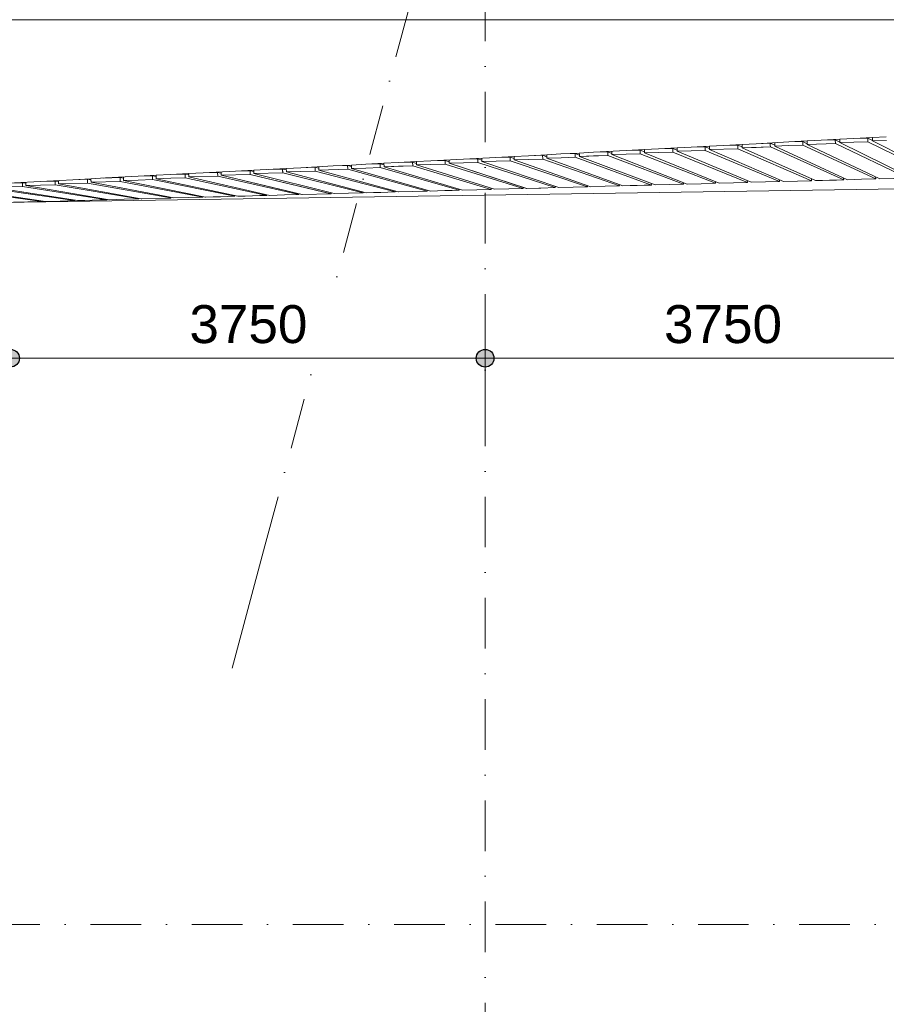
# Model space of a CAD drawing. Header units: millimetres. Extents: x -2530 to 151695, y -8763 to 71774.
# Tile 63 of 126: x 58614 to 65461, y 9155 to 16937. Entities that reach past the tile are written whole.
import ezdxf

# ---------------------------------------------------------------- set-up
doc = ezdxf.new("R2010")
doc.units = ezdxf.units.MM
doc.linetypes.add('RR_Level', pattern=[800, 400, -200, 0, -200])
for name, color, linetype, lineweight in [('A-____-____-DIMS', 211, 'Continuous', 9), ('A-____-____-DIMS-200', 211, 'Continuous', 9), ('A-FLOR-____-OTLN', 192, 'Continuous', 18), ('A-WALL-____-OTLN', 113, 'Continuous', 18), ('S-GRID-____-OTLN', 1, 'Continuous', 9)]:
    doc.layers.add(name, color=color, linetype=linetype, lineweight=lineweight)
doc.styles.add('Arial_2', font='arial.ttf', dxfattribs={"height": 300})
doc.dimstyles.new('1_5mm_interne_maten_en_details', dxfattribs={"dimscale": 304.8, "dimtxt": 1.004192, "dimasz": 1.83727, "dimexe": 0.984252, "dimexo": 0.0625, "dimgap": 0.098425, "dimtad": 1, "dimdec": 0, "dimlfac": 304.8, "dimzin": 0, "dimdsep": 46, "dimtxsty": 'Arial_2', "dimblk1": 'DOTSMALL', "dimblk2": 'DOTSMALL', "dimsah": 1, "dimcen": 0.09, "dimdle": 1.181102, "dimazin": 0, "dimtfac": 1, "dimtdec": 4, "dimtix": 1, "dimtmove": 0, "dimatfit": 3, "dimfxl": 0.003229, "dimfxlon": 1, "dimtvp": 1, "dimtfill": 1, "dimtolj": 1, "dimtzin": 0, "dimlwd": 13, "dimlwe": 13, "dimarcsym": 2})

# ---------------------------------------------------------------- blocks, each defined once
blk = doc.blocks.new('027_Gilde - ATC_FacadeModel_rvt-1-plot_V2 Copy 1')
at = {"layer": 'A-FLOR-____-OTLN', "color": 90}
for p, q in [((53703.8, 16936.5), (77244.1, 16936.2)), ((64322, 15950.8), (64433.1, 15956.6)), ((64433.1, 15956.6), (64690.1, 15970.2)), ((64690.1, 15970.2), (64836.5, 15977.9)), ((64836.5, 15977.9), (64947.2, 15983.7)), ((64947.2, 15983.7), (65093.7, 15991.5)), ((65093.7, 15991.5), (65204.2, 15997.3)), ((65204.2, 15997.3), (65351, 16005)), ((65351, 16005), (65461.3, 16010.9)), ((62778.6, 15869.4), (62890.7, 15875.3)), ((62890.8, 15875.3), (63035.8, 15883)), ((63035.8, 15883), (63147.8, 15888.9)), ((63147.8, 15888.9), (63404.9, 15902.4)), ((63404.9, 15902.4), (63550.3, 15910.1)), ((63550.3, 15910.1), (63661.9, 15916)), ((63661.9, 15916), (63807.6, 15923.7)), ((63807.6, 15923.7), (63918.9, 15929.5)), ((63918.9, 15929.5), (64064.8, 15937.2)), ((64064.8, 15937.2), (64176, 15943.1)), ((64176, 15943.1), (64322, 15950.8)), ((61348.4, 15794), (61492.3, 15801.6)), ((61492.3, 15801.6), (61605.4, 15807.5)), ((61605.5, 15807.5), (61749.6, 15815.1)), ((61749.6, 15815.1), (61862.5, 15821.1)), ((61862.5, 15821.1), (62119.6, 15834.7)), ((62119.6, 15834.7), (62376.6, 15848.2)), ((62376.6, 15848.2), (62521.3, 15855.8)), ((62521.3, 15855.8), (62633.7, 15861.8)), ((62633.7, 15861.8), (62778.6, 15869.4)), ((59806.1, 15712.7), (59948.8, 15720.2)), ((59948.8, 15720.2), (60063.1, 15726.2)), ((60063.1, 15726.2), (60320.2, 15739.8)), ((60320.2, 15739.8), (60463.3, 15747.3)), ((60463.3, 15747.3), (60720.6, 15760.9)), ((60720.6, 15760.9), (60834.2, 15766.9)), ((60834.3, 15766.9), (61091.4, 15780.4)), ((61091.4, 15780.4), (61235.1, 15788)), ((61235.1, 15788), (61348.4, 15794)), ((58520.8, 15644.9), (59034.9, 15672)), ((59034.9, 15672), (59177, 15679.5)), ((59177, 15679.5), (59291.9, 15685.6)), ((59291.9, 15685.6), (59549, 15699.1)), ((59549, 15699.1), (59691.5, 15706.6)), ((59691.5, 15706.6), (59806.1, 15712.7)), ((58474.5, 15491.3), (65570.7, 15601.1))]:
    blk.add_line(p, q, dxfattribs=at)
at = {"layer": 'A-WALL-____-OTLN', "color": 90}
for p, q in [((77245.4, 16936.2), (53703.8, 16936.5)), ((64544.2, 15959.8), (64433, 15956.6)), ((64433.1, 15956.6), (64544.2, 15959.8)), ((64544.2, 15959.8), (64579.8, 15943.8)), ((64544.6, 15945.2), (64544.2, 15959.8)), ((64544.2, 15959.8), (64579.8, 15943.8)), ((64544.2, 15959.8), (64544.6, 15945.2)), ((64580, 15938), (64579.3, 15964.4)), ((64579.6, 15952.5), (64579.3, 15964.4)), ((64579.6, 15952.5), (64580, 15938)), ((64690.1, 15970.2), (64801.1, 15973.3)), ((64801.1, 15973.3), (64690.1, 15970.2)), ((64801.1, 15973.3), (64837.1, 15956.7)), ((64801.5, 15958.8), (64801.1, 15973.3)), ((64801.1, 15973.3), (64837.1, 15956.7)), ((64801.1, 15973.3), (64801.9, 15944.3)), ((64801.5, 15958.8), (64801.9, 15944.3)), ((64837.2, 15951.5), (64836.5, 15977.9)), ((64837.2, 15951.5), (64836.5, 15977.9)), ((64837.2, 15951.5), (65058.7, 15957.8)), ((65058.7, 15957.8), (64837.2, 15951.5)), ((65057.9, 15986.9), (64947.1, 15983.7)), ((65057.9, 15986.9), (64947.1, 15983.7)), ((65057.9, 15986.9), (65094.3, 15969.6)), ((65058.7, 15957.8), (65057.9, 15986.9)), ((65057.9, 15986.9), (65094.3, 15969.6)), ((65057.9, 15986.9), (65058.7, 15957.8)), ((65058.7, 15957.8), (65631.1, 15685)), ((65058.7, 15957.8), (65631.1, 15685)), ((65093.7, 15991.5), (65094.1, 15979.6)), ((65094.1, 15979.6), (65093.7, 15991.5)), ((65094.5, 15965.1), (65094.1, 15979.6)), ((65094.1, 15979.6), (65094.5, 15965.1)), ((65094.5, 15965.1), (65315.6, 15971.4)), ((65315.6, 15971.4), (65094.5, 15965.1)), ((65094.5, 15965.1), (65662.4, 15685.9)), ((65094.5, 15965.1), (65662.4, 15685.9)), ((65204.2, 15997.3), (65314.8, 16000.5)), ((65314.8, 16000.5), (65204.2, 15997.3)), ((65314.8, 16000.5), (65351.6, 15982.4)), ((65315.2, 15986), (65314.8, 16000.5)), ((65314.8, 16000.5), (65351.6, 15982.4)), ((65314.8, 16000.5), (65315.2, 15986)), ((65315.2, 15986), (65315.6, 15971.4)), ((65315.2, 15986), (65315.6, 15971.4)), ((65315.6, 15971.4), (65884.3, 15691.9)), ((65315.6, 15971.4), (65884.3, 15691.9)), ((65351.7, 15978.7), (65351, 16005)), ((65351.3, 15993.2), (65351, 16005)), ((65351.3, 15993.2), (65351.7, 15978.7)), ((65351.7, 15978.7), (65462.1, 15981.9)), ((65462.1, 15981.9), (65351.7, 15978.7)), ((65351.7, 15978.7), (65916, 15692.9)), ((65916, 15692.9), (65351.7, 15978.7)), ((62890.8, 15875.3), (63003, 15878.4)), ((63003, 15878.4), (62890.8, 15875.3)), ((63003, 15878.4), (63036.3, 15866.3)), ((63003.8, 15849.1), (63003, 15878.4)), ((63003, 15878.4), (63036.3, 15866.3)), ((63003, 15878.4), (63003.8, 15849.1)), ((63035.8, 15883), (63036.1, 15871.1)), ((63036.1, 15871.1), (63035.8, 15883)), ((63259.9, 15892), (63147.7, 15888.9)), ((63147.8, 15888.9), (63259.9, 15892)), ((63259.9, 15892), (63293.5, 15879.3)), ((63260.3, 15877.3), (63259.9, 15892)), ((63259.9, 15892), (63293.5, 15879.3)), ((63259.9, 15892), (63260.3, 15877.3)), ((63260.3, 15877.3), (63260.6, 15862.7)), ((63260.3, 15877.3), (63260.6, 15862.7)), ((63293.1, 15896.5), (63293.4, 15884.7)), ((63293.4, 15884.7), (63293.1, 15896.5)), ((63293.8, 15870), (63293.4, 15884.7)), ((63293.4, 15884.7), (63293.8, 15870)), ((63293.8, 15870), (63517.5, 15876.3)), ((63404.9, 15902.4), (63516.7, 15905.6)), ((63516.7, 15905.6), (63404.9, 15902.4)), ((63405.6, 15873.1), (63517.5, 15876.3)), ((63516.7, 15905.6), (63550.8, 15892.2)), ((63517.1, 15890.9), (63516.7, 15905.6)), ((63516.7, 15905.6), (63550.8, 15892.2)), ((63516.7, 15905.6), (63517.1, 15890.9)), ((63517.1, 15890.9), (63517.5, 15876.3)), ((63517.1, 15890.9), (63517.5, 15876.3)), ((63517.5, 15876.3), (64111.9, 15643.5)), ((63517.5, 15876.3), (64111.9, 15643.5)), ((63551, 15883.6), (63550.3, 15910.1)), ((63551, 15883.6), (63550.3, 15910.1)), ((63551, 15883.6), (63662.7, 15886.7)), ((63662.7, 15886.7), (63551, 15883.6)), ((63551, 15883.6), (64141.1, 15644.4)), ((64141.1, 15644.4), (63551, 15883.6)), ((63661.9, 15916), (63773.6, 15919.1)), ((63773.6, 15919.1), (63661.9, 15916)), ((63774.4, 15889.9), (63662.7, 15886.7)), ((63662.7, 15886.7), (63774.4, 15889.9)), ((63773.6, 15919.1), (63808.1, 15905.1)), ((63774.4, 15889.9), (63773.6, 15919.1)), ((63773.6, 15919.1), (63808.1, 15905.1)), ((63773.6, 15919.1), (63774.4, 15889.9)), ((63774.4, 15889.9), (64365.1, 15650.4)), ((63774.4, 15889.9), (64365.1, 15650.4)), ((63808.3, 15897.2), (63807.6, 15923.7)), ((63808.3, 15897.2), (63807.6, 15923.7)), ((63808.3, 15897.2), (64031.2, 15903.5)), ((64031.2, 15903.5), (63808.3, 15897.2)), ((63808.3, 15897.2), (64394.7, 15651.3)), ((63808.3, 15897.2), (64394.7, 15651.3)), ((64030.5, 15932.7), (63918.9, 15929.5)), ((64030.5, 15932.7), (63918.9, 15929.5)), ((64030.5, 15932.7), (64065.3, 15918.1)), ((64030.9, 15918.1), (64030.5, 15932.7)), ((64030.5, 15932.7), (64065.3, 15918.1)), ((64030.5, 15932.7), (64031.2, 15903.5)), ((64030.9, 15918.1), (64031.2, 15903.5)), ((64031.2, 15903.5), (64618.3, 15657.3)), ((64031.2, 15903.5), (64618.3, 15657.3)), ((64065.5, 15910.8), (64064.8, 15937.2)), ((64065.1, 15925.4), (64064.8, 15937.2)), ((64065.1, 15925.4), (64065.5, 15910.8)), ((64065.5, 15910.8), (64288.1, 15917.1)), ((64288.1, 15917.1), (64065.5, 15910.8)), ((64065.5, 15910.8), (64648.2, 15658.2)), ((64065.5, 15910.8), (64648.2, 15658.2)), ((64287.3, 15946.2), (64175.9, 15943.1)), ((64287.3, 15946.2), (64175.9, 15943.1)), ((64287.3, 15946.2), (64322.6, 15931)), ((64288.1, 15917.1), (64287.3, 15946.2)), ((64287.3, 15946.2), (64322.6, 15931)), ((64287.3, 15946.2), (64288.1, 15917.1)), ((64288.1, 15917.1), (64871.5, 15664.2)), ((64288.1, 15917.1), (64871.5, 15664.2)), ((64322, 15950.8), (64322.4, 15938.9)), ((64322.4, 15938.9), (64322, 15950.8)), ((64322.7, 15924.4), (64322.4, 15938.9)), ((64322.4, 15938.9), (64322.7, 15924.4)), ((64322.7, 15924.4), (64545, 15930.7)), ((64433.9, 15927.5), (64322.7, 15924.4)), ((64322.7, 15924.4), (64901.8, 15665.1)), ((64322.7, 15924.4), (64901.8, 15665.1)), ((64433.9, 15927.5), (64545, 15930.7)), ((64544.6, 15945.2), (64545, 15930.7)), ((64544.6, 15945.2), (64545, 15930.7)), ((64545, 15930.7), (65124.7, 15671.1)), ((64545, 15930.7), (65124.7, 15671.1)), ((64580, 15938), (64690.9, 15941.1)), ((64690.9, 15941.1), (64580, 15938)), ((64580, 15938), (65155.3, 15672.1)), ((65155.3, 15672.1), (64580, 15938)), ((64801.9, 15944.3), (64690.9, 15941.1)), ((64690.9, 15941.1), (64801.9, 15944.3)), ((64801.9, 15944.3), (65377.9, 15678)), ((64801.9, 15944.3), (65377.9, 15678)), ((64837.2, 15951.5), (65408.9, 15679)), ((64837.2, 15951.5), (65408.9, 15679)), ((61348.4, 15794), (61461.8, 15797.1)), ((61461.8, 15797.1), (61348.4, 15794)), ((61461.8, 15797.1), (61492.7, 15788.3)), ((61462.2, 15782.3), (61461.8, 15797.1)), ((61461.8, 15797.1), (61492.7, 15788.3)), ((61461.8, 15797.1), (61462.2, 15782.3)), ((61493, 15774.9), (61492.3, 15801.6)), ((61493, 15774.9), (61492.3, 15801.6)), ((61605.5, 15807.5), (61718.7, 15810.7)), ((61718.7, 15810.7), (61605.5, 15807.5)), ((61718.7, 15810.7), (61749.9, 15801.3)), ((61719.5, 15781.1), (61718.7, 15810.7)), ((61718.7, 15810.7), (61749.9, 15801.3)), ((61718.7, 15810.7), (61719.5, 15781.1)), ((61750.3, 15788.5), (61749.6, 15815.2)), ((61749.9, 15803.2), (61749.6, 15815.2)), ((61749.9, 15803.2), (61750.3, 15788.5)), ((61975.5, 15824.2), (61862.4, 15821.1)), ((61975.5, 15824.2), (61862.4, 15821.1)), ((61975.5, 15824.2), (62007.2, 15814.3)), ((61976.3, 15794.7), (61975.5, 15824.2)), ((61975.5, 15824.2), (62007.2, 15814.3)), ((61975.5, 15824.2), (61976.3, 15794.7)), ((62006.8, 15828.7), (62007.2, 15816.8)), ((62007.2, 15816.8), (62006.8, 15828.7)), ((62007.5, 15802.1), (62007.2, 15816.8)), ((62007.2, 15816.8), (62007.5, 15802.1)), ((62007.5, 15802.1), (62233.2, 15808.3)), ((62120.4, 15805.2), (62007.5, 15802.1)), ((62007.5, 15802.1), (62619.8, 15603)), ((62007.5, 15802.1), (62619.7, 15603.1)), ((62232.4, 15837.8), (62119.5, 15834.7)), ((62119.6, 15834.7), (62232.4, 15837.8)), ((62120.4, 15805.2), (62233.2, 15808.3)), ((62232.4, 15837.8), (62264.5, 15827.4)), ((62232.8, 15823.1), (62232.4, 15837.8)), ((62232.4, 15837.8), (62264.5, 15827.4)), ((62232.4, 15837.8), (62232.8, 15823.1)), ((62232.8, 15823.1), (62233.2, 15808.3)), ((62232.8, 15823.1), (62233.2, 15808.3)), ((62233.2, 15808.3), (62846.1, 15609.1)), ((62233.2, 15808.3), (62846.1, 15609.1)), ((62264.1, 15842.3), (62264.4, 15830.4)), ((62264.4, 15830.4), (62264.1, 15842.3)), ((62264.8, 15815.7), (62264.4, 15830.4)), ((62264.4, 15830.4), (62264.8, 15815.7)), ((62264.8, 15815.7), (62490.1, 15821.9)), ((62377.4, 15818.8), (62264.8, 15815.7)), ((62264.8, 15815.7), (62873.4, 15609.9)), ((62873.4, 15609.9), (62264.8, 15815.7)), ((62376.6, 15848.2), (62489.3, 15851.3)), ((62489.3, 15851.3), (62376.6, 15848.2)), ((62377.4, 15818.8), (62490.1, 15821.9)), ((62489.3, 15851.3), (62521.7, 15840.4)), ((62489.7, 15836.6), (62489.3, 15851.3)), ((62489.3, 15851.3), (62521.7, 15840.4)), ((62489.3, 15851.3), (62489.7, 15836.6)), ((62489.7, 15836.6), (62490.1, 15821.9)), ((62489.7, 15836.6), (62490.1, 15821.9)), ((62490.1, 15821.9), (63099.2, 15616)), ((62490.1, 15821.9), (63099.2, 15616)), ((62522, 15829.2), (62521.3, 15855.8)), ((62522, 15829.2), (62521.3, 15855.8)), ((62522, 15829.2), (62634.5, 15832.4)), ((62634.5, 15832.4), (62522, 15829.2)), ((62522, 15829.2), (63126.9, 15616.8)), ((63126.9, 15616.8), (62522, 15829.2)), ((62633.7, 15861.8), (62746.1, 15864.9)), ((62746.1, 15864.9), (62633.7, 15861.8)), ((62746.9, 15835.5), (62634.5, 15832.4)), ((62634.5, 15832.4), (62746.9, 15835.5)), ((62746.1, 15864.9), (62779, 15853.3)), ((62746.9, 15835.5), (62746.1, 15864.9)), ((62746.1, 15864.9), (62779, 15853.3)), ((62746.1, 15864.9), (62746.9, 15835.5)), ((62746.9, 15835.5), (63352.4, 15622.8)), ((62746.9, 15835.5), (63352.4, 15622.8)), ((62779.3, 15842.8), (62778.6, 15869.4)), ((62779.3, 15842.8), (62778.6, 15869.4)), ((62779.3, 15842.8), (62891.5, 15846)), ((62891.5, 15846), (62779.3, 15842.8)), ((62779.3, 15842.8), (63380.5, 15623.7)), ((62779.3, 15842.8), (63380.5, 15623.7)), ((63003.8, 15849.1), (62891.5, 15846)), ((62891.5, 15846), (63003.8, 15849.1)), ((63003.8, 15849.1), (63605.6, 15629.7)), ((63003.8, 15849.1), (63605.6, 15629.7)), ((63036.5, 15856.4), (63036.1, 15871.1)), ((63036.1, 15871.1), (63036.5, 15856.4)), ((63036.5, 15856.4), (63260.6, 15862.7)), ((63148.6, 15859.6), (63036.5, 15856.4)), ((63036.5, 15856.4), (63634, 15630.6)), ((63634, 15630.6), (63036.5, 15856.4)), ((63148.6, 15859.6), (63260.6, 15862.7)), ((63260.6, 15862.7), (63858.8, 15636.6)), ((63260.6, 15862.7), (63858.8, 15636.6)), ((63405.6, 15873.1), (63293.8, 15870)), ((63293.8, 15870), (63887.6, 15637.5)), ((63887.6, 15637.5), (63293.8, 15870)), ((59949.5, 15693.4), (59948.8, 15720.2)), ((59949.1, 15708.3), (59948.8, 15720.2)), ((60177.6, 15729.3), (60063, 15726.2)), ((60177.6, 15729.3), (60063, 15726.2)), ((60177.6, 15729.3), (60206.3, 15722.8)), ((60178.3, 15699.7), (60177.6, 15729.3)), ((60177.6, 15729.3), (60206.3, 15722.8)), ((60177.6, 15729.3), (60178.3, 15699.7)), ((60206.8, 15707), (60206.1, 15733.8)), ((60206.8, 15707), (60206.1, 15733.8)), ((60434.4, 15742.9), (60320, 15739.8)), ((60434.4, 15742.9), (60320, 15739.8)), ((60434.4, 15742.9), (60463.6, 15735.9)), ((60435.2, 15713.2), (60434.4, 15742.9)), ((60434.4, 15742.9), (60463.6, 15735.9)), ((60434.4, 15742.9), (60435.2, 15713.2)), ((60464, 15720.6), (60463.3, 15747.3)), ((60463.6, 15735.4), (60463.3, 15747.3)), ((60463.6, 15735.4), (60464, 15720.6)), ((60464, 15720.6), (60692, 15726.8)), ((60692, 15726.8), (60464, 15720.6)), ((60464, 15720.6), (61098.6, 15561.9)), ((60464, 15720.6), (61098.6, 15561.9)), ((60691.3, 15756.4), (60577.2, 15753.3)), ((60691.3, 15756.4), (60577.2, 15753.3)), ((60691.3, 15756.4), (60720.9, 15749)), ((60691.7, 15741.6), (60691.3, 15756.4)), ((60691.3, 15756.4), (60720.9, 15749)), ((60691.3, 15756.4), (60692, 15726.8)), ((60691.7, 15741.6), (60692, 15726.8)), ((60692, 15726.8), (61327.1, 15568)), ((60692, 15726.8), (61327.1, 15568)), ((60721.3, 15734.2), (60720.6, 15760.9)), ((60721.3, 15734.2), (60720.6, 15760.9)), ((60721.3, 15734.2), (60835.1, 15737.3)), ((60835.1, 15737.3), (60721.3, 15734.2)), ((60721.3, 15734.2), (61352.1, 15568.7)), ((60721.3, 15734.2), (61352.1, 15568.7)), ((60834.3, 15766.9), (60948.1, 15770)), ((60948.1, 15770), (60834.3, 15766.9)), ((60948.9, 15740.4), (60835.1, 15737.3)), ((60835.1, 15737.3), (60948.9, 15740.4)), ((60948.1, 15770), (60978.1, 15762.1)), ((60948.9, 15740.4), (60948.1, 15770)), ((60948.1, 15770), (60978.1, 15762.1)), ((60948.1, 15770), (60948.9, 15740.4)), ((60948.9, 15740.4), (61580.3, 15574.8)), ((60948.9, 15740.4), (61580.3, 15574.8)), ((60978.5, 15747.8), (60977.8, 15774.5)), ((60978.1, 15762.5), (60977.8, 15774.5)), ((60978.1, 15762.5), (60978.5, 15747.8)), ((60978.5, 15747.8), (61205.8, 15754)), ((60978.5, 15747.8), (61205.8, 15754)), ((60978.5, 15747.8), (61604.7, 15575.8)), ((61604.7, 15575.8), (60978.5, 15747.8)), ((61205, 15783.6), (61091.4, 15780.4)), ((61205, 15783.6), (61091.4, 15780.4)), ((61205, 15783.6), (61235.4, 15775.2)), ((61205, 15783.6), (61235.4, 15775.2)), ((61205, 15783.6), (61205.8, 15754)), ((61205, 15783.6), (61205.8, 15754)), ((61832.8, 15581.8), (61205.8, 15754)), ((61832.8, 15581.8), (61205.8, 15754)), ((61235.1, 15788), (61235.4, 15776.1)), ((61235.4, 15776.1), (61235.1, 15788)), ((61235.8, 15761.3), (61235.4, 15776.1)), ((61235.4, 15776.1), (61235.8, 15761.3)), ((61235.8, 15761.3), (61349.2, 15764.4)), ((61349.2, 15764.4), (61235.8, 15761.3)), ((61235.8, 15761.3), (61859.2, 15582.4)), ((61235.8, 15761.3), (61859.2, 15582.4)), ((61462.6, 15767.6), (61349.2, 15764.4)), ((61349.2, 15764.4), (61462.6, 15767.6)), ((61462.2, 15782.3), (61462.6, 15767.6)), ((61462.2, 15782.3), (61462.6, 15767.6)), ((61462.6, 15767.6), (62086.6, 15588.5)), ((61462.6, 15767.6), (62086.6, 15588.5)), ((61493, 15774.9), (61719.5, 15781.1)), ((61493, 15774.9), (61606.3, 15778)), ((61493, 15774.9), (62112.7, 15589.3)), ((62112.2, 15589.5), (61493, 15774.9)), ((61606.3, 15778), (61719.5, 15781.1)), ((61719.5, 15781.1), (62339.7, 15595.4)), ((62339.5, 15595.4), (61719.5, 15781.1)), ((61750.3, 15788.5), (61976.3, 15794.7)), ((61976.3, 15794.7), (61750.3, 15788.5)), ((61750.3, 15788.5), (62366.3, 15596.2)), ((61750.3, 15788.5), (62366.3, 15596.2)), ((61976.3, 15794.7), (62592.9, 15602.2)), ((61976.3, 15794.7), (62592.9, 15602.2)), ((58636.4, 15648), (58520.6, 15644.9)), ((58520.8, 15644.9), (58636.4, 15648)), ((58636.4, 15648), (58662.7, 15643.9)), ((58637.2, 15618.2), (58636.4, 15648)), ((58636.4, 15648), (58662.7, 15643.9)), ((58636.4, 15648), (58637.2, 15618.2)), ((58662.5, 15652.4), (58662.8, 15640.4)), ((58662.8, 15640.4), (58662.5, 15652.4)), ((58663.2, 15625.6), (58662.8, 15640.4)), ((58662.8, 15640.4), (58663.2, 15625.6)), ((58893.3, 15661.6), (58777.9, 15658.5)), ((58893.3, 15661.6), (58777.9, 15658.5)), ((58893.3, 15661.6), (58920, 15657.1)), ((58893.7, 15646.7), (58893.3, 15661.6)), ((58893.3, 15661.6), (58920, 15657.1)), ((58893.3, 15661.6), (58893.7, 15646.7)), ((58893.7, 15646.7), (58894.1, 15631.8)), ((58893.7, 15646.7), (58894.1, 15631.8)), ((58920.5, 15639.1), (58919.8, 15665.9)), ((58920.1, 15654), (58919.8, 15665.9)), ((58920.1, 15654), (58920.5, 15639.1)), ((58920.5, 15639.1), (59150.9, 15645.3)), ((58920.5, 15639.1), (59150.9, 15645.3)), ((59150.1, 15675.1), (59034.7, 15672)), ((59150.1, 15675.1), (59034.7, 15672)), ((59150.1, 15675.1), (59177.3, 15670.2)), ((59150.5, 15660.2), (59150.1, 15675.1)), ((59150.1, 15675.1), (59177.3, 15670.2)), ((59150.1, 15675.1), (59150.9, 15645.3)), ((59150.5, 15660.2), (59150.9, 15645.3)), ((59150.9, 15645.3), (59805.9, 15527.5)), ((59805.9, 15527.5), (59150.9, 15645.3)), ((59177, 15679.5), (59177.3, 15667.6)), ((59177.7, 15652.7), (59177, 15679.5)), ((59177.7, 15652.7), (59177.3, 15667.6)), ((59177.7, 15652.7), (59407.8, 15658.9)), ((59407.8, 15658.9), (59177.7, 15652.7)), ((59177.7, 15652.7), (59830.9, 15527.7)), ((59177.7, 15652.7), (59830.9, 15527.7)), ((59407, 15688.7), (59279.5, 15685.2)), ((59407, 15688.7), (59279.5, 15685.2)), ((59407, 15688.7), (59434.5, 15683.4)), ((59407.8, 15658.9), (59407, 15688.7)), ((59407, 15688.7), (59434.5, 15683.4)), ((59407, 15688.7), (59407.4, 15673.8)), ((59407.4, 15673.8), (59407.8, 15658.9)), ((59407.8, 15658.9), (60061.4, 15533.9)), ((59407.8, 15658.9), (60061.4, 15533.9)), ((59435, 15666.3), (59434.3, 15693.1)), ((59434.6, 15681.1), (59434.3, 15693.1)), ((59434.6, 15681.1), (59435, 15666.3)), ((59435, 15666.3), (59549.8, 15669.4)), ((59549.8, 15669.4), (59435, 15666.3)), ((60082.2, 15535), (59435, 15666.3)), ((59435, 15666.3), (60082.2, 15535)), ((59549, 15699.1), (59663.8, 15702.2)), ((59663.8, 15702.2), (59549, 15699.1)), ((59664.6, 15672.5), (59549.8, 15669.4)), ((59549.8, 15669.4), (59664.6, 15672.5)), ((59663.8, 15702.2), (59691.8, 15696.6)), ((59664.2, 15687.4), (59663.8, 15702.2)), ((59663.8, 15702.2), (59691.8, 15696.6)), ((59663.8, 15702.2), (59664.6, 15672.5)), ((59664.2, 15687.4), (59664.6, 15672.5)), ((59664.6, 15672.5), (60314.6, 15540.7)), ((59664.6, 15672.5), (60314.6, 15540.7)), ((59692.2, 15679.9), (59691.5, 15706.6)), ((59692.2, 15679.9), (59691.5, 15706.6)), ((59692.2, 15679.9), (59806.9, 15683)), ((59806.9, 15683), (59692.2, 15679.9)), ((59692.2, 15679.9), (60338, 15541.4)), ((59692.2, 15679.9), (60338, 15541.4)), ((59920.7, 15715.8), (59805.9, 15712.7)), ((59920.7, 15715.8), (59806.1, 15712.7)), ((59921.5, 15686.1), (59806.9, 15683)), ((59806.9, 15683), (59921.5, 15686.1)), ((59920.7, 15715.8), (59949.1, 15709.7)), ((59920.7, 15715.8), (59949.1, 15709.7)), ((59920.7, 15715.8), (59921.5, 15686.1)), ((59920.7, 15715.8), (59921.5, 15686.1)), ((60566, 15547.9), (59921.5, 15686.1)), ((59921.5, 15686.1), (60566, 15547.9)), ((59949.1, 15708.3), (59949.5, 15693.4)), ((59949.5, 15693.4), (60178.3, 15699.7)), ((60178.3, 15699.7), (59949.5, 15693.4)), ((59949.5, 15693.4), (60591.5, 15548.2)), ((59949.5, 15693.4), (60591.5, 15548.2)), ((60178.3, 15699.7), (60820.8, 15554.3)), ((60178.3, 15699.7), (60820.8, 15554.3)), ((60206.8, 15707), (60435.2, 15713.2)), ((60206.8, 15707), (60435.2, 15713.2)), ((60206.8, 15707), (60845.1, 15555)), ((60843.5, 15555.4), (60206.8, 15707)), ((60435.2, 15713.2), (61074, 15561.1)), ((61072.7, 15561.4), (60435.2, 15713.2)), ((63605.6, 15629.8), (63604, 15641.6)), ((63857, 15649.4), (63858.7, 15636.6)), ((63999.6, 15640.5), (63887.6, 15637.5)), ((63999.7, 15640.5), (63999.6, 15640.5)), ((63999.7, 15640.5), (64111.7, 15643.5)), ((64110.9, 15651.2), (64110.1, 15657)), ((64110.9, 15651.2), (64111.9, 15643.5)), ((64111.9, 15643.5), (64111.7, 15643.5)), ((64252.9, 15647.4), (64141.1, 15644.4)), ((64253.1, 15647.4), (64252.9, 15647.4)), ((64253.1, 15647.4), (64364.9, 15650.4)), ((64365.1, 15650.5), (64363.1, 15664.5)), ((64365.1, 15650.4), (64364.9, 15650.4)), ((64365.1, 15650.5), (64365.1, 15650.4)), ((64506.1, 15654.3), (64394.7, 15651.3)), ((64618.3, 15657.3), (64506.1, 15654.3)), ((64616.2, 15672.1), (64618.3, 15657.3)), ((64618.3, 15657.3), (64618.3, 15657.3)), ((64870.8, 15664.2), (64648.2, 15658.2)), ((64871.5, 15664.3), (64869.3, 15679.7)), ((64871.5, 15664.2), (64870.8, 15664.2)), ((64871.5, 15664.3), (64871.5, 15664.2)), ((64957.3, 15666.6), (64901.8, 15665.1)), ((65013.2, 15668.1), (64957.3, 15666.6)), ((65013.2, 15668.1), (65068.7, 15669.6)), ((65124.7, 15671.1), (65068.7, 15669.6)), ((65123.6, 15678.9), (65122.5, 15686.5)), ((65123.6, 15678.9), (65124.7, 15671.1)), ((65266.2, 15675), (65155.3, 15672.1)), ((65266.6, 15675.1), (65266.2, 15675)), ((65266.6, 15675.1), (65377.5, 15678)), ((65375.6, 15693.6), (65375.6, 15693.5)), ((65375.6, 15693.5), (65377.9, 15678.1)), ((65377.9, 15678), (65377.5, 15678)), ((65377.9, 15678.1), (65377.9, 15678)), ((65519.5, 15682), (65408.9, 15679)), ((58123.5, 15591.1), (58795.8, 15499.9)), ((58792.5, 15500.3), (58123.5, 15591.1)), ((58813.5, 15501), (58148.7, 15598.4)), ((58148.7, 15598.4), (58816.8, 15500.5)), ((59045.8, 15507.1), (58380.4, 15604.6)), ((58380.4, 15604.6), (59048.9, 15506.7)), ((58405.9, 15612), (58637.2, 15618.2)), ((58405.9, 15612), (59070.4, 15507.3)), ((58405.9, 15612), (59070.4, 15507.3)), ((58521.6, 15615.1), (58637.2, 15618.2)), ((58637.2, 15618.2), (59302, 15513.4)), ((58637.2, 15618.2), (59302, 15513.4)), ((58663.2, 15625.6), (58894.1, 15631.8)), ((58894.1, 15631.8), (58663.2, 15625.6)), ((58663.2, 15625.6), (59323.9, 15514.1)), ((58663.2, 15625.6), (59323.9, 15514.1)), ((58894.1, 15631.8), (59555.2, 15520.2)), ((58894.1, 15631.8), (59555.2, 15520.2)), ((59574.7, 15521.4), (58920.5, 15639.1)), ((59574.7, 15521.4), (58920.5, 15639.1)), ((61073.2, 15568.2), (61074, 15561.1)), ((61213, 15564.9), (61098.6, 15561.9)), ((61327.1, 15568), (61213, 15564.9)), ((61326.3, 15575.5), (61327.1, 15568)), ((61409.2, 15570.2), (61352.1, 15568.7)), ((61466.2, 15571.8), (61409.2, 15570.2)), ((61466.2, 15571.8), (61523.3, 15573.3)), ((61580.3, 15574.8), (61523.3, 15573.3)), ((61579.4, 15582.8), (61580.3, 15574.8)), ((61604.7, 15575.8), (61605.7, 15575.6)), ((61604.7, 15575.8), (61605.7, 15575.6)), ((61606, 15575.6), (61605.7, 15575.6)), ((61833.4, 15581.7), (61606, 15575.6)), ((61832.6, 15588.9), (61833.4, 15581.7)), ((61833.4, 15581.7), (61832.8, 15581.8)), ((61832.8, 15581.8), (61833.4, 15581.7)), ((61916.1, 15584), (61859.2, 15582.4)), ((61972.9, 15585.5), (61916.1, 15584)), ((61972.9, 15585.5), (62029.8, 15587)), ((62086.6, 15588.5), (62029.8, 15587)), ((62085.7, 15596.1), (62086.6, 15588.5)), ((62112.2, 15589.5), (62112.7, 15589.3)), ((62112.8, 15589.3), (62112.7, 15589.3)), ((62226.2, 15592.3), (62112.8, 15589.3)), ((62226.2, 15592.3), (62226.3, 15592.3)), ((62339.7, 15595.4), (62226.3, 15592.3)), ((62338.6, 15604.8), (62339.7, 15595.4)), ((62339.5, 15595.4), (62339.7, 15595.4)), ((62479.5, 15599.2), (62366.3, 15596.2)), ((62592.9, 15602.2), (62479.5, 15599.2)), ((62591.7, 15612.2), (62592.9, 15602.2)), ((62619.8, 15603), (62619.7, 15603.1)), ((62715.5, 15605.6), (62619.8, 15603)), ((62619.8, 15603), (62619.8, 15603)), ((62732.9, 15606.1), (62715.5, 15605.6)), ((62732.9, 15606.1), (62846, 15609.1)), ((62844.7, 15619.6), (62846.1, 15609.1)), ((62846.1, 15609.1), (62846, 15609.1)), ((62986.3, 15612.9), (62873.4, 15609.9)), ((62986.3, 15612.9), (63099.2, 15616)), ((62986.3, 15612.9), (62986.3, 15612.9)), ((63098.2, 15623.6), (63097.8, 15627)), ((63098.2, 15623.6), (63099.2, 15616)), ((63099.2, 15616), (63099.2, 15616)), ((63239.6, 15619.8), (63126.9, 15616.8)), ((63239.7, 15619.8), (63239.6, 15619.8)), ((63239.7, 15619.8), (63352.3, 15622.8)), ((63350.9, 15634.5), (63352.4, 15622.8)), ((63352.4, 15622.8), (63352.3, 15622.8)), ((63436.7, 15625.2), (63380.5, 15623.7)), ((63493, 15626.7), (63436.7, 15625.2)), ((63493, 15626.7), (63549.2, 15628.2)), ((63605.6, 15629.7), (63549.2, 15628.2)), ((63605.6, 15629.8), (63605.6, 15629.7)), ((63746.2, 15633.6), (63634, 15630.6)), ((63746.4, 15633.6), (63746.2, 15633.6)), ((63746.4, 15633.6), (63858.6, 15636.6)), ((63858.8, 15636.6), (63858.6, 15636.6)), ((63858.7, 15636.6), (63858.8, 15636.6)), ((58679.5, 15496.8), (58563.9, 15493.7)), ((58679.5, 15496.8), (58680.1, 15496.8)), ((58795.8, 15499.9), (58680.1, 15496.8)), ((58792.5, 15500.3), (58795.8, 15499.9)), ((58795.5, 15503.6), (58795.8, 15499.9)), ((58813.5, 15501), (58816.8, 15500.5)), ((58933.4, 15503.6), (58816.8, 15500.5)), ((59048.9, 15506.7), (58933.4, 15503.6)), ((59045.8, 15507.1), (59048.9, 15506.7)), ((59048.6, 15510.7), (59048.9, 15506.7)), ((59128.5, 15508.8), (59070.4, 15507.3)), ((59186.2, 15510.4), (59128.5, 15508.8)), ((59186.2, 15510.4), (59244.4, 15511.9)), ((59302, 15513.4), (59244.4, 15511.9)), ((59301.6, 15517.8), (59302, 15513.4)), ((59439.9, 15517.2), (59323.9, 15514.1)), ((59555.2, 15520.2), (59439.9, 15517.2)), ((59554.7, 15525), (59555.2, 15520.2)), ((59574.7, 15521.4), (59577.4, 15520.9)), ((59574.7, 15521.4), (59577.4, 15520.9)), ((59578.3, 15520.9), (59577.4, 15520.9)), ((59808.3, 15527), (59578.3, 15520.9)), ((59805.9, 15527.5), (59808.3, 15527)), ((59807.8, 15532.1), (59808.3, 15527)), ((59946.5, 15530.8), (59830.9, 15527.7)), ((60061.4, 15533.9), (59946.5, 15530.8)), ((60060.9, 15539.3), (60061.4, 15533.9)), ((60082.2, 15535), (60084.5, 15534.5)), ((60142.2, 15536.1), (60084.5, 15534.5)), ((60199.5, 15537.6), (60142.2, 15536.1)), ((60199.5, 15537.6), (60257.2, 15539.1)), ((60314.6, 15540.7), (60257.2, 15539.1)), ((60314, 15546.5), (60314.6, 15540.7)), ((60395.6, 15542.9), (60338, 15541.4)), ((60452.8, 15544.4), (60395.6, 15542.9)), ((60452.8, 15544.4), (60510.4, 15546)), ((60567.7, 15547.5), (60510.4, 15546)), ((60567.7, 15547.5), (60566, 15547.9)), ((60567, 15553.7), (60567.7, 15547.5)), ((60706.4, 15551.3), (60591.5, 15548.2)), ((60820.8, 15554.3), (60706.4, 15551.3)), ((60820.1, 15561), (60820.8, 15554.3)), ((60843.5, 15555.4), (60845.1, 15555)), ((60845.6, 15555), (60845.1, 15555)), ((61074, 15561.1), (60845.6, 15555)), ((61072.7, 15561.4), (61074, 15561.1))]:
    blk.add_line(p, q, dxfattribs=at)
blk = doc.blocks.new('DIMBLOCK25-plot_V2 Copy 1')
at = {"layer": 'A-____-____-DIMS-200', "lineweight": 25}
h = blk.add_hatch(color=256, dxfattribs=at)
edge = h.paths.add_edge_path()
edge.add_arc((58541.5, 14261.2), 70, 0, 360)
h = blk.add_hatch(color=256, dxfattribs=at)
edge = h.paths.add_edge_path()
edge.add_arc((62291.5, 14261.2), 70, 0, 360)
at = {"layer": 'A-____-____-DIMS-200', "lineweight": 13}
for p, q in [((58541.5, 14561.2), (58541.5, 13961.2)), ((58541.5, 14261.2), (58541.5, 14561.2)), ((62291.5, 14561.2), (62291.5, 13961.2)), ((62291.5, 14261.2), (62291.5, 14561.2)), ((58541.5, 14261.2), (62291.5, 14261.2))]:
    blk.add_line(p, q, dxfattribs=at)
at = {"layer": 'A-____-____-DIMS-200', "lineweight": 25}
for centre in [(58541.5, 14261.2), (62291.5, 14261.2)]:
    blk.add_circle(centre, 70, dxfattribs=at)
at = {"layer": 'A-____-____-DIMS-200', "color": 0, "lineweight": 13, "insert": (59955, 14680.7), "char_height": 300, "width": 1107.531, "attachment_point": 1, "line_spacing_factor": 0.941778, "style": 'Arial_2', "bg_fill": 3, "box_fill_scale": 1.25, "bg_fill_color": 256, "bg_fill_true_color": 13158600, "bg_fill_transparency": 0}
blk.add_mtext('3750', dxfattribs=at)
blk = doc.blocks.new('_DotSmall')
at = {"color": 0, "linetype": 'ByBlock', "const_width": 0.5}
blk.add_lwpolyline([(-0.0625, 0, 1), (0.0625, 0, 1)], format="xyb", close=True, dxfattribs=at)
blk = doc.blocks.new('DIMBLOCK26-plot_V2 Copy 1')
at = {"layer": 'A-____-____-DIMS-200', "lineweight": 25}
h = blk.add_hatch(color=256, dxfattribs=at)
edge = h.paths.add_edge_path()
edge.add_arc((62291.5, 14261.2), 70, 0, 360)
h = blk.add_hatch(color=256, dxfattribs=at)
edge = h.paths.add_edge_path()
edge.add_arc((66041.5, 14261.2), 70, 0, 360)
at = {"layer": 'A-____-____-DIMS-200', "lineweight": 13}
for p, q in [((62291.5, 14561.2), (62291.5, 13961.2)), ((62291.5, 14261.2), (62291.5, 14561.2)), ((66041.5, 14561.2), (66041.5, 13961.2)), ((66041.5, 14261.2), (66041.5, 14561.2)), ((62291.5, 14261.2), (66041.5, 14261.2))]:
    blk.add_line(p, q, dxfattribs=at)
at = {"layer": 'A-____-____-DIMS-200', "lineweight": 25}
for centre in [(62291.5, 14261.2), (66041.5, 14261.2)]:
    blk.add_circle(centre, 70, dxfattribs=at)
at = {"layer": 'A-____-____-DIMS-200', "color": 0, "lineweight": 13, "insert": (63705, 14680.7), "char_height": 300, "width": 1107.531, "attachment_point": 1, "line_spacing_factor": 0.941778, "style": 'Arial_2', "bg_fill": 3, "box_fill_scale": 1.25, "bg_fill_color": 256, "bg_fill_true_color": 13158600, "bg_fill_transparency": 0}
blk.add_mtext('3750', dxfattribs=at)

msp = doc.modelspace()

# ---------------------------------------------------------------- linework, layer by layer
at = {"layer": 'S-GRID-____-OTLN', "linetype": 'RR_Level'}
for p, q in [((62291.4834, 70774.2271), (62291.4834, -6763.3674)), ((60551.4729, 12778.8125), (70651.6799, 50473.2984)), ((-34.3191, 9786.7966), (78338.1766, 9786.7966))]:
    msp.add_line(p, q, dxfattribs=at)
at = {"layer": 'S-GRID-____-OTLN'}
msp.add_line((60292.6538, 11812.8867), (60551.4729, 12778.8125), dxfattribs=at)

# ---------------------------------------------------------------- block references
at = {"lineweight": 5}
msp.add_blockref('027_Gilde - ATC_FacadeModel_rvt-1-plot_V2 Copy 1', (0, 0), dxfattribs=at)

# ---------------------------------------------------------------- next in the draw order: dimensions: what is measured, and where the dimension line sits
at = {"layer": 'A-____-____-DIMS', "lineweight": 13}
dim = msp.add_linear_dim(base=(62291.4834, 14261.2236), p1=(58541.4834, 14561.2236), p2=(62291.4834, 14561.2236), dimstyle='1_5mm_interne_maten_en_details', override={"dimpost": '<>', "dimfxl": 3750}, dxfattribs=at)
dim.commit()
dim.dimension.update_dxf_attribs({"geometry": 'DIMBLOCK25-plot_V2 Copy 1', "text_midpoint": (60416.4834, 14444.4978)})

# ---------------------------------------------------------------- next in the draw order: dimensions: what is measured, and where the dimension line sits
dim = msp.add_linear_dim(base=(66041.4834, 14261.2236), p1=(62291.4834, 14561.2236), p2=(66041.4834, 14561.2236), dimstyle='1_5mm_interne_maten_en_details', override={"dimpost": '<>', "dimfxl": 3750}, dxfattribs=at)
dim.commit()
dim.dimension.update_dxf_attribs({"geometry": 'DIMBLOCK26-plot_V2 Copy 1', "text_midpoint": (64166.4834, 14444.4978)})

doc.saveas('drawing.dxf')
